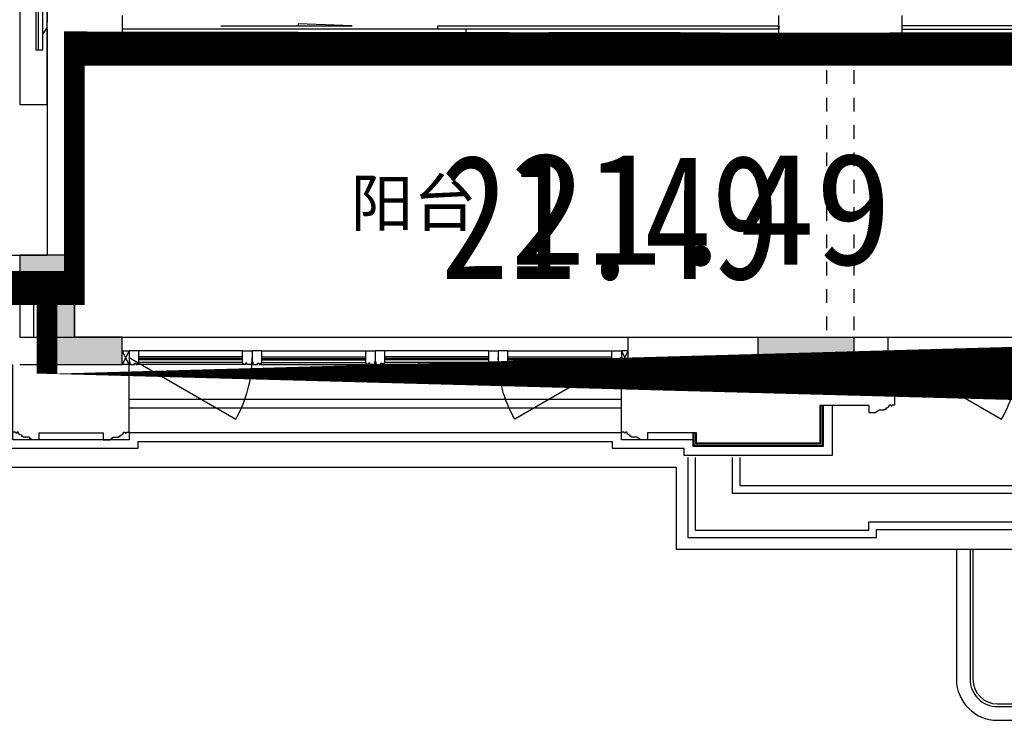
# Model space of a CAD drawing. Header units: millimetres. Extents: x 296296 to 297283, y 219875 to 220035.
# Tile 68 of 256: x 296694.68 to 296701.88, y 220007.22 to 220012.34. Entities that reach past the tile are written whole.
import ezdxf

# ---------------------------------------------------------------- set-up
doc = ezdxf.new("R2010")
doc.units = ezdxf.units.MM
doc.linetypes.add('-DASH', pattern=[0.35, 0.25, -0.1])
doc.linetypes.add('185洋房-中间套（报建版）-旧规$0$DASH', pattern=[0.35, 0.25, -0.1])
doc.layers.add('$面积结果', color=7, linetype='Continuous')
doc.layers.add('面积-住宅半面积', color=1, linetype='Continuous')
doc.layers.add('面积-计容-住宅-0.5', color=1, linetype='Continuous', lineweight=0)
doc.layers.add('面积-计容-住宅-1', color=1, linetype='Continuous', lineweight=0)
doc.styles.add('dw', font='simhei.ttf')
doc.styles.get("Standard").update_dxf_attribs({"font": 'arial.ttf'})

# ---------------------------------------------------------------- blocks, each defined once
blk = doc.blocks.new('wy53eu64i765i57i78i')
blk.add_hatch(color=253).paths.add_polyline_path([(988974.8551656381, 180258.4376814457), (988974.8551656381, 180058.4376814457), (989174.8551656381, 180058.4376814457), (989174.8551656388, 179458.4376814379), (989724.8551645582, 179458.4376814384), (989724.855164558, 179658.4376814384), (989374.8551656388, 179658.4376814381), (989374.8551656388, 180258.4376814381)])
blk.add_hatch(color=253).paths.add_polyline_path([(995074.8548267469, 179658.4373898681), (995074.8548267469, 179258.4373898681), (994374.8548267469, 179258.4373898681), (994374.8548267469, 179658.4373898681)], flags=0)
at = {"color": 253}
for points in [[(988974.8551656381, 180258.4376814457), (988974.8551656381, 180058.4376814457), (989174.8551656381, 180058.4376814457), (989174.8551656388, 179458.4376814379), (989724.8551645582, 179458.4376814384), (989724.855164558, 179658.4376814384), (989374.8551656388, 179658.4376814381), (989374.8551656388, 180258.4376814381)], [(995074.8548267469, 179658.4373898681), (995074.8548267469, 179258.4373898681), (994374.8548267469, 179258.4373898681), (994374.8548267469, 179658.4373898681), (995074.8548267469, 179658.4373898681)]]:
    blk.add_lwpolyline(points, close=True, dxfattribs=at)
blk = doc.blocks.new('sayea5yuteaytuytrauyt')
h = blk.add_hatch()
h.set_pattern_fill('钢筋混凝土', color=253, scale=100)
h.set_pattern_definition([(45, (0, 0), (-176.7766952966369, 176.7766952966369), []), (49.99999999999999, (0, 0), (717.2601826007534, -62.75213498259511), [75, -825]), (355, (0, 0), (-138.751333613, 752.1921337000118), [60, -660]), (100.4514, (59.77168, -5.22934), (578.5093817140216, 689.4395420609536), [63.74019000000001, -701.142112]), (46.1842, (0, 200), (1067.241048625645, -165.5190143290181), [112.5, -1237.5]), (96.63560000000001, (88.936745, 186.206693), (934.6627055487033, 974.1178709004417), [95.610288, -1051.713]), (351.1842, (0, 200), (934.6619451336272, 974.1186009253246), [90, -990]), (21, (100, 150), (596.9070521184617, -402.6188906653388), [75, -825]), (326.0000000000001, (100, 150), (243.3153319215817, 725.150045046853), [60, -660]), (71.4514, (149.742233, 116.448394), (840.22262858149, 322.5304967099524), [63.74019000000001, -701.142112]), (37.5, (0, 0), (12.15985531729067, 332.8938538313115), [0, -652, 0, -670, 0, -662.5]), (7.5, (0, 0), (263.0695374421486, 394.4117118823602), [0, -382, 0, -637, 0, -252.5]), (327.5, (-223, 0), (533.822436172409, -22.55487173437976), [0, -250, 0, -780, 0, -1035]), (317.5, (-323, 0), (583.1861693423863, 100.1049823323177), [0, -325, 0, -518, 0, -735])])
h.paths.add_polyline_path([(1007424.854593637, 89058.43775986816), (1007424.854593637, 87258.43856486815), (1007174.854593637, 87258.43856486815), (1007174.854593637, 89058.43775986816)])
h.paths.add_polyline_path([(1021574.855280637, 89058.43775986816), (1021574.855280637, 87258.43856486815), (1021324.855280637, 87258.43856486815), (1021324.855280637, 89058.43775986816)])
h.paths.add_polyline_path([(989374.8548266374, 89058.43775186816), (989374.8548266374, 87258.43815686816), (989124.8548266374, 87258.43815686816), (989124.8548266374, 89058.43775186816)])
h.paths.add_polyline_path([(1039624.855051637, 89058.43775186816), (1039624.855051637, 87258.43815686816), (1039374.855051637, 87258.43815686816), (1039374.855051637, 89058.43775186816)])
h.paths.add_polyline_path([(1014474.854936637, 87858.43815686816), (1014474.854936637, 84858.43816086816), (1014274.854936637, 84858.43816086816), (1014274.854936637, 87858.43815686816)])
h.paths.add_polyline_path([(1044574.854944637, 92958.43692786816), (1044574.854944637, 91158.43691286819), (1044374.854944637, 91158.43691286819), (1044374.854944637, 92758.43691286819), (1044074.854822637, 92758.43691286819), (1044074.854822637, 92958.43691286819)])
h.paths.add_polyline_path([(984374.8549336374, 92758.43691286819), (984374.8549336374, 91158.43691286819), (984174.8549336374, 91158.43691286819), (984174.8548116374, 92958.43691286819), (984674.8550556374, 92958.43691286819), (984674.8550556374, 92758.43691286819)])
h.paths.add_polyline_path([(1027974.850721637, 92758.43691286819), (1027974.850721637, 91258.40206186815), (1027774.850721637, 91258.40206186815), (1027774.850721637, 92958.43691286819), (1028324.850721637, 92958.43691286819), (1028324.850721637, 92758.43691286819)])
h.paths.add_polyline_path([(1000974.859155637, 92958.43691286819), (1000974.859155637, 91258.40206186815), (1000774.859155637, 91258.40206186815), (1000774.859155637, 92758.43691286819), (1000424.859155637, 92758.43691286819), (1000424.859155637, 92958.43691286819)])
h.paths.add_polyline_path([(1033174.859613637, 92958.43691286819), (1033174.859613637, 91258.40205786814), (1032974.859613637, 91258.40205786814), (1032974.859613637, 92758.43691286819), (1032624.859613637, 92758.43691286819), (1032624.859613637, 92958.43691286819)])
h.paths.add_polyline_path([(995774.8502636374, 92758.43691286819), (995774.8502636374, 91258.40205786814), (995574.8502636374, 91258.40205786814), (995574.8502636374, 92958.43691286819), (996124.8502636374, 92958.43691286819), (996124.8502636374, 92758.43691286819)])
h.paths.add_polyline_path([(1014874.854936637, 80258.43772586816), (1014874.854936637, 80058.43772586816), (1014274.854936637, 80058.43772586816), (1014274.854936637, 81858.43772586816), (1014474.854936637, 81858.43772586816), (1014474.854936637, 80258.43772586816)])
h.paths.add_polyline_path([(1046674.855165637, 92358.43775186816), (1046674.855165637, 90658.43777086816), (1046474.855165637, 90658.43777086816), (1046474.855165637, 92158.43775186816), (1046024.855051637, 92158.43775186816), (1046024.855051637, 92358.43775186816)])
h.paths.add_polyline_path([(982274.8547116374, 92158.43775186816), (982274.8547116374, 90658.43777086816), (982074.8547116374, 90658.43777086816), (982074.8547116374, 92358.43775186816), (982724.8548266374, 92358.43775186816), (982724.8548266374, 92158.43775186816)])
h.paths.add_polyline_path([(1042874.855566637, 80058.43772586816), (1042874.855604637, 79458.43791586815), (1042074.855596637, 79458.43791586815), (1042074.855596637, 79658.43791586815), (1042674.855566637, 79658.43791586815), (1042674.855528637, 80258.43772586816), (1043624.855539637, 80258.43772586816), (1043624.855539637, 80058.43772586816)])
h.paths.add_polyline_path([(1010674.855341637, 80058.43772586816), (1010674.855379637, 79458.43791586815), (1009874.855367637, 79458.43791586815), (1009874.855367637, 79658.43791586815), (1010474.855341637, 79658.43791586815), (1010474.855303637, 80258.43772586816), (1011424.855310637, 80258.43772586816), (1011424.855310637, 80058.43772586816)])
h.paths.add_polyline_path([(1018874.854505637, 79658.43791586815), (1018874.854505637, 79458.43791586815), (1018074.854498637, 79458.43791586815), (1018074.854536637, 80058.43772586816), (1017324.854563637, 80058.43772586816), (1017324.854563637, 80258.43772586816), (1018274.854536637, 80258.43773286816), (1018274.854536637, 79658.43791586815)])
h.paths.add_polyline_path([(986674.8542806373, 79658.43791586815), (986674.8542806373, 79458.43791586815), (985874.8542736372, 79458.43791586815), (985874.8543116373, 80058.43772586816), (985124.8543376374, 80058.43772586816), (985124.8543376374, 80258.43772586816), (986074.8543116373, 80258.43773286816), (986074.8543116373, 79658.43791586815)])
h.paths.add_polyline_path([(1016574.855280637, 92758.43691286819), (1016574.855280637, 91158.43691286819), (1016374.855280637, 91158.43691286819), (1016374.855280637, 92158.43775186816), (1016074.855051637, 92158.43775186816), (1016074.855051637, 92358.43775186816), (1016374.855280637, 92358.43775186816), (1016374.855280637, 92958.43691286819), (1016874.855280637, 92958.43691286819), (1016874.855280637, 92758.43691286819)])
h.paths.add_polyline_path([(1012374.854593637, 92158.43775186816), (1012374.854593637, 91158.43691286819), (1012174.854593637, 91158.43691286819), (1012174.854593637, 92758.43691286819), (1011874.854593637, 92758.43691286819), (1011874.854593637, 92958.43691286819), (1012374.854593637, 92958.43691286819), (1012374.854593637, 92358.43775186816), (1012674.854826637, 92358.43775186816), (1012674.854826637, 92158.43775186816)])
h.paths.add_polyline_path([(1031699.854631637, 87258.43614286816), (1031699.854631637, 86658.43778686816), (1029249.854215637, 86658.43778686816), (1029249.854215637, 87258.43614286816), (1029449.854215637, 87258.43614286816), (1029449.854215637, 86858.43778286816), (1031499.854631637, 86858.43778286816), (1031499.854631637, 87258.43614286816)])
h.paths.add_polyline_path([(999499.8556616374, 87258.43614286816), (999499.8556616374, 86658.43778686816), (997049.8552426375, 86658.43778686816), (997049.8552426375, 87258.43614286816), (997249.8552426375, 87258.43614286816), (997249.8552426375, 86858.43778286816), (999299.8556616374, 86858.43778286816), (999299.8556616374, 87258.43614286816)])
h.paths.add_polyline_path([(1029449.854215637, 89158.43772886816), (1029449.854215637, 88743.43829786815), (1029249.854215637, 88743.43829786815), (1029249.854215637, 89358.43772886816), (1031699.854631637, 89358.43772886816), (1031699.854631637, 88743.43913286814), (1031499.854631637, 88743.43913286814), (1031499.854631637, 89158.43772886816)])
h.paths.add_polyline_path([(999499.8556616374, 89358.43772886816), (999499.8556616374, 88743.43829786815), (999299.8556616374, 88743.43829786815), (999299.8556616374, 89158.43772886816), (997249.8552426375, 89158.43772886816), (997249.8552426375, 88743.43913286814), (997049.8552426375, 88743.43913286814), (997049.8552426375, 89358.43772886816)])
h.paths.add_polyline_path([(1026174.845110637, 92958.43691286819), (1026174.845110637, 90058.43717586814), (1025974.845110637, 90058.43717586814), (1025974.845110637, 92758.43691286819), (1025574.850809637, 92758.43691286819), (1025574.850809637, 92958.43691286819)])
h.paths.add_polyline_path([(1002774.864763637, 92758.43691286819), (1002774.864763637, 90058.43717586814), (1002574.864763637, 90058.43717586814), (1002574.864763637, 92958.43691286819), (1003174.859068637, 92958.43691286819), (1003174.859068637, 92758.43691286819)])
h.paths.add_polyline_path([(993974.8547306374, 92958.43691686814), (993974.8547306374, 90058.44779286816), (993774.8547306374, 90058.44779286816), (993774.8547306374, 92758.43691286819), (993374.8515306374, 92758.43691286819), (993374.8515306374, 92958.43691286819)])
h.paths.add_polyline_path([(1034974.855142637, 92758.43691286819), (1034974.855142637, 90058.44779286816), (1034774.855142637, 90058.44779286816), (1034774.855142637, 92958.43691686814), (1035374.858343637, 92958.43691286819), (1035374.858343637, 92758.43691286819)])
h.paths.add_polyline_path([(1046674.855165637, 83408.43776386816), (1046674.855165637, 80058.43772586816), (1046074.855165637, 80058.43772586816), (1046074.855165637, 80258.43772586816), (1046474.855165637, 80258.43772586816), (1046474.855165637, 83408.43776386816)])
h.paths.add_polyline_path([(982674.8547116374, 80258.43772586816), (982674.8547116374, 80058.43772586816), (982074.8547116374, 80058.43772586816), (982074.8547116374, 83408.43776386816), (982274.8547116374, 83408.43776386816), (982274.8547116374, 80258.43772586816)])
h.paths.add_polyline_path([(1001674.854280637, 89358.43772886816), (1001674.854280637, 86658.43778686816), (1001474.854280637, 86658.43778686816), (1001474.854280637, 89158.43772886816), (1000774.859155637, 89158.43772886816), (1000774.859155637, 89358.43772886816)])
h.paths.add_polyline_path([(1027274.855596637, 89158.43772886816), (1027274.855596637, 86658.43778686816), (1027074.855596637, 86658.43778686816), (1027074.855596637, 89358.43772886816), (1027974.850721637, 89358.43772886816), (1027974.850721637, 89158.43772886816)])
h.paths.add_polyline_path([(995074.8548266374, 89158.43772886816), (995074.8548266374, 86658.43778686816), (994874.8548266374, 86658.43778686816), (994874.8548266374, 89358.43772886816), (995774.8502636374, 89358.43772886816), (995774.8502636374, 89158.43772886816)])
h.paths.add_polyline_path([(1033874.855051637, 89358.43772886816), (1033874.855051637, 86658.43778686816), (1033674.855051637, 86658.43778686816), (1033674.855051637, 89158.43772886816), (1032974.859613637, 89158.43772886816), (1032974.859613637, 89358.43772886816)])
h.paths.add_polyline_path([(989374.8548266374, 92958.43691286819), (989374.8548266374, 92158.43691286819), (988974.8548266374, 92158.43691286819), (988974.8548266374, 92958.43691286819)])
h.paths.add_polyline_path([(1007574.854593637, 92958.43691286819), (1007574.854593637, 92158.43691286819), (1007174.854593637, 92158.43691286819), (1007174.854593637, 92958.43691286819)])
h.paths.add_polyline_path([(995074.8548266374, 79658.43738986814), (995074.8548266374, 79258.43738986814), (994374.8548266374, 79258.43738986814), (994374.8548266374, 79658.43738986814)])
h.paths.add_polyline_path([(1002174.854280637, 79658.43738986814), (1002174.854280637, 79258.43738986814), (1001474.854280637, 79258.43738986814), (1001474.854280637, 79658.43738986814)])
h.paths.add_polyline_path([(1027274.855596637, 79658.43738986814), (1027274.855596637, 79258.43738986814), (1026574.855596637, 79258.43738986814), (1026574.855596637, 79658.43738986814)])
h.paths.add_polyline_path([(1034374.855051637, 79658.43738986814), (1034374.855051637, 79258.43738986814), (1033674.855051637, 79258.43738986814), (1033674.855051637, 79658.43738986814)])
h.paths.add_polyline_path([(1039774.855051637, 92958.43691286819), (1039774.855051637, 92158.43691286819), (1039374.855051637, 92158.43691286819), (1039374.855051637, 92958.43691286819)])
h.paths.add_polyline_path([(1021574.855280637, 92958.43691286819), (1021574.855280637, 92158.43691286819), (1021174.855280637, 92158.43691286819), (1021174.855280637, 92958.43691286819)])
at = {"color": 253}
blk.add_lwpolyline([(1027274.855596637, 79658.43738986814), (1027274.855596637, 79258.43738986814), (1026574.855596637, 79258.43738986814), (1026574.855596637, 79658.43738986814), (1027274.855596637, 79658.43738986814)], close=True, dxfattribs=at)
blk = doc.blocks.new('4uyh5uj6kj67j75rykjtuk7tsik76ykj')
at = {"color": 253}
blk.add_text('阳台', height=337.5886524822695, dxfattribs=at).set_placement((848594.5, 422470.5))
blk = doc.blocks.new('*U1064')
at = {"color": 253}
blk.add_lwpolyline([(0, 10), (0, -40), (50.00000000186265, -40), (50.00000000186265, -37), (57.00000000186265, -37), (57.00000000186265, -34.0000000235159), (60.00000000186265, -34.0000000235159, 0.4142135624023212), (67.00000000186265, -27.0000000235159), (67.00000000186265, -24.0000000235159), (74.00000000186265, -24.0000000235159), (74.00000000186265, -21.0000000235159), (115.0000009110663, -21.00000039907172), (115.0000008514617, -16.00000011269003), (125.000000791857, -15.99999999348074), (125.0000006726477, -6.000000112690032), (130.0000015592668, -6.000000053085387, 0.4039906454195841), (150.0000010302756, 14.99999982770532), (160.0000006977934, 14.99999974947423), (160.0000006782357, 12.49999989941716, 0.9999999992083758), (170.0000008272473, 12.49999985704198), (170.0000008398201, 14.99999980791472), (190.0000014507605, 14.99999980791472), (190.0000014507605, 509.9999806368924)], format="xyb", dxfattribs=at)
blk = doc.blocks.new('*U1066')
at = {"color": 253}
blk.add_lwpolyline([(0, 10), (0, -40), (50.00000000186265, -40), (50.00000000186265, -37), (57.00000000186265, -37), (57.00000000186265, -34.0000000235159), (60.00000000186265, -34.0000000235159, 0.4142135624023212), (67.00000000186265, -27.0000000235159), (67.00000000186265, -24.0000000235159), (74.00000000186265, -24.0000000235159), (74.00000000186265, -21.0000000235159), (115.0000009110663, -21.00000039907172), (115.0000008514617, -16.00000011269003), (125.000000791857, -15.99999999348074), (125.0000006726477, -6.000000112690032), (130.0000015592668, -6.000000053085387, 0.4039906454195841), (150.0000010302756, 14.99999982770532), (160.0000006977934, 14.99999974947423), (160.0000006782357, 12.49999989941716, 0.9999999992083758), (170.0000008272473, 12.49999985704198), (170.0000008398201, 14.99999980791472), (190.0000014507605, 14.99999980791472), (190.0000014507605, 309.9999810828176)], format="xyb", dxfattribs=at)
blk = doc.blocks.new('*U1069')
at = {"color": 253}
for points in [[(7970.00000050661, 814.9999839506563), (7970.00000050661, 899.9999839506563), (7900.00000050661, 899.9999839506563), (7900.00000050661, 819.9999839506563), (7905.00000050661, 819.9999839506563), (7905.00000050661, 799.9999839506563), (7940.00000050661, 799.9999839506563), (7940.00000050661, 809.9999839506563), (7950.00000050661, 809.9999839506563), (7950.00000050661, 799.9999839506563), (7960.00000050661, 799.9999839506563)], [(8730.00000050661, 814.9999839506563), (8730.00000050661, 899.9999839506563), (8800.00000050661, 899.9999839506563), (8800.00000050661, 819.9999839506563), (8795.00000050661, 819.9999839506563), (8795.00000050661, 799.9999839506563), (8760.00000050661, 799.9999839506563), (8760.00000050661, 809.9999839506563), (8750.00000050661, 809.9999839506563), (8750.00000050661, 799.9999839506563), (8740.00000050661, 799.9999839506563)]]:
    blk.add_lwpolyline(points, close=True, dxfattribs=at)
for points in [[(7970.00000050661, 899.9999839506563), (8730.00000050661, 899.9999839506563)], [(7960.00000050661, 799.9999839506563), (8740.00000050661, 799.9999839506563)], [(7970.00000050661, 854.9999839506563), (8730.00000050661, 854.9999839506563)], [(7970.00000050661, 844.9999839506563), (8730.00000050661, 844.9999839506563)], [(7970.00000050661, 834.9999839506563), (8730.00000050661, 834.9999839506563)], [(7970.00000050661, 814.9999839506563), (8730.00000050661, 814.9999839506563)]]:
    blk.add_lwpolyline(points, dxfattribs=at)
blk = doc.blocks.new('185洋房外包（2F南入）-中间(报建版）$0$seyesryhertyheryetrye')
at = {"color": 253}
blk.add_lwpolyline([(22072.70269624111, 23949.57976469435), (22022.70269624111, 23949.57976469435), (22022.70269624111, 23849.57976469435), (22072.70269624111, 23849.57976469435)], close=True, dxfattribs=at)
for points in [[(22022.70269624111, 23849.57976469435), (22072.70269624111, 23949.57976469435)], [(22022.70269624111, 23949.57976469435), (22072.70269732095, 23849.57976468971)]]:
    blk.add_lwpolyline(points, dxfattribs=at)
blk = doc.blocks.new('*U1079')
at = {"color": 253}
for points in [[(27782.70269778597, 23874.57977569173), (27782.70269778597, 24239.57977569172), (28862.70269778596, 24239.57977569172), (28862.70269778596, 24189.57973799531)], [(27847.70269778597, 23874.57977569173), (27847.70269778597, 24174.57977569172), (28797.70269778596, 24174.57977569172), (28797.70269778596, 24074.57977569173)], [(27852.70269778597, 23874.57977569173), (27852.70269778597, 24169.57977569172), (28792.70269778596, 24169.57977569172), (28792.70269778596, 24074.57977569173)], [(27855.20269778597, 23874.57977569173), (27855.20269778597, 24167.07977569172), (28790.20269778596, 24167.07977569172), (28790.20269778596, 24074.57977569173)], [(27867.70269778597, 23874.57977569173), (27867.70269778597, 24154.57977569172), (28777.70269778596, 24154.57977569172), (28777.70269778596, 24074.57977569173)], [(27872.70269778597, 23874.57977569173), (27872.70269778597, 24149.57977569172), (28772.70269778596, 24149.57977569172), (28772.70269778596, 24074.57977569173)]]:
    blk.add_lwpolyline(points, dxfattribs=at)
blk = doc.blocks.new('185洋房外包（2F南入）-中间(报建版）')
at = {"color": 253, "linetype": 'Continuous'}
for p, q in [((16757.3640735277, 10549.57977558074), (14857.3640735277, 10549.5797755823)), ((14857.36407352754, 10349.5797755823), (14857.3640735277, 10549.5797755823)), ((16757.36407352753, 10349.57977558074), (16757.3640735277, 10549.57977558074)), ((21207.36407352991, 10549.57977557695), (20457.3640735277, 10549.57977557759)), ((20457.36407352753, 10349.57977557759), (20457.3640735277, 10549.57977557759)), ((16757.36407352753, 10349.57977558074), (14857.36407352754, 10349.5797755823)), ((21207.36407352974, 10349.57977557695), (20457.36407352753, 10349.57977557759))]:
    blk.add_line(p, q, dxfattribs=at)
at = {"color": 253}
for points in [[(14857.36407352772, 10549.57977558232), (13857.36407352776, 10549.5797755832)], [(20457.3640735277, 10549.57977557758), (16757.36407352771, 10549.57977558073)], [(16807.36406885, 10094.57980257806), (20407.36406884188, 10094.57980257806)], [(14997.36407029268, 10049.57976488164), (15357.36407029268, 10049.57976488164), (15357.3640702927, 9774.579764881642), (16257.3640702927, 9774.579764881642), (16257.36407029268, 9849.579764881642), (16617.36407029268, 9849.579764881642)], [(16807.36406885, 10029.57980257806), (20407.36406884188, 10029.57980257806)], [(16282.36406739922, 9799.579802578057), (16807.36406884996, 9799.579802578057), (16807.36406884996, 9849.579802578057), (20407.36406884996, 9849.579802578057), (20407.36406884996, 9799.579802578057), (21257.36406884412, 9799.579802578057), (21257.36406884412, 9849.579802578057), (23057.36406884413, 9849.579802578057), (23057.36406884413, 9799.579802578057), (23582.36407029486, 9799.579802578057)], [(21067.36406740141, 9849.579765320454), (20597.36407029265, 9849.579765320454)], [(16347.36406739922, 9734.579802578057), (16872.36406884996, 9734.579802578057), (16872.36406884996, 9784.579802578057), (20342.36406884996, 9784.579802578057), (20342.36406884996, 9734.579802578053), (21322.36406884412, 9734.579802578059), (21322.36406884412, 9784.579802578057), (22992.36406884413, 9784.579802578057), (22992.36406884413, 9734.579802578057), (23517.36407029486, 9734.579802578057)], [(16322.36407029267, 9669.57976488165), (16322.36407029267, 9084.57976488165), (14942.36407029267, 9084.57976488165), (14942.36407029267, 9144.579764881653), (11907.36403493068, 9144.579764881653)], [(16267.36407029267, 9669.57976488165), (16267.36407029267, 9139.57976488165), (14997.36407029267, 9139.57976488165), (14997.36407029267, 9199.579764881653), (11907.36403493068, 9199.579764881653)], [(15997.36407029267, 9669.57976488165), (15997.36407029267, 9409.579764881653), (11907.36403493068, 9409.579764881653)], [(15942.36407029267, 9669.57976488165), (15942.36407029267, 9464.579764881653), (11907.36403493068, 9464.579764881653)], [(28007.36406885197, 9599.579765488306), (16407.36407029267, 9599.579764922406), (16407.36407029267, 8999.57976488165), (11907.36403493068, 8999.57976488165)]]:
    blk.add_lwpolyline(points, dxfattribs=at)
for points in [[(14807.36407436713, 10399.57972241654), (14027.94121096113, 9949.57972241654, -0.1316524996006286), (13907.36407436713, 10399.5797295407)], [(16807.36407268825, 10399.57972241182), (17586.78693609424, 9949.579722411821, 0.1316524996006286), (17707.36407268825, 10399.57972953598)], [(20407.36407436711, 10399.57972241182), (19627.94121096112, 9949.579722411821, -0.1316524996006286), (19507.36407436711, 10399.57972953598)], [(14357.36406884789, 8999.579764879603), (14357.36406884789, 8049.579764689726, -0.414213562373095), (14057.36406884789, 7749.579764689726), (11907.36406884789, 7749.579764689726)], [(14257.36406884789, 8999.579764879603), (14257.36406884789, 8049.579764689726, -0.4142135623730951), (14057.36406884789, 7849.579764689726), (11907.36406884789, 7849.579764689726)], [(14237.36406884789, 8999.579764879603), (14237.36406884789, 8049.579764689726, -0.4142135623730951), (14057.36406884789, 7869.579764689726), (11907.36406884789, 7869.579764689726)]]:
    blk.add_lwpolyline(points, format="xyb", dxfattribs=at)
for name, p in [('*U1069', (6007.364073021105, 9549.579791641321)), ('185洋房外包（2F南入）-中间(报建版）$0$seyesryhertyheryetrye', (-7215.338622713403, -13499.99998910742)), ('*U1069', (9807.36407302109, 9549.579791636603)), ('*U1069', (11607.36407302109, 9549.579791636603)), ('185洋房外包（2F南入）-中间(报建版）$0$seyesryhertyheryetrye', (-1615.338622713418, -13499.99998911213)), ('*U1064', (16617.36406739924, 9839.579784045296)), ('*U1064', (21067.36406740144, 9839.579784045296))]:
    blk.add_blockref(name, p, dxfattribs=at)
at = {"color": 253, "xscale": -1}
for name, p in [('185洋房外包（2F南入）-中间(报建版）$0$seyesryhertyheryetrye', (38830.06676976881, -13499.99998911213)), ('*U1069', (25607.3640740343, 9549.579791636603)), ('*U1069', (27407.3640740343, 9549.579791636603)), ('*U1066', (14997.36407029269, 10039.57978360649)), ('*U1064', (20597.36407029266, 9839.579784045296))]:
    blk.add_blockref(name, p, dxfattribs=at)
at = {"color": 253, "xscale": -1, "rotation": 180}
blk.add_blockref('*U1079', (-12515.3386274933, 33924.15954057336), dxfattribs=at)
blk = doc.blocks.new('*U1185')
at = {"color": 253}
for p, q in [((81.74266609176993, 1227.285564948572), (31.14089684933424, 1227.28556510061)), ((31.14089620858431, 1109.991018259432), (31.14089684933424, 1227.28556510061)), ((64.69396885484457, 1227.285564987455), (64.69396468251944, 227.2593740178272)), ((81.74266609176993, 1227.285564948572), (81.7426618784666, 227.2593739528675)), ((-3.98270785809e-05, 1063.073199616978), (31.14089619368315, 1109.991018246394)), ((31.14089324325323, 344.5539209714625), (31.14089620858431, 1109.991018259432)), ((-4.22820448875e-05, 391.4717398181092), (-3.98270785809e-05, 1063.073199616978)), ((-4.22820448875e-05, 391.4717398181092), (31.14089324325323, 344.5539209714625)), ((31.1408926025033, 227.259374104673), (31.1408932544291, 344.5539209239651)), ((81.7426618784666, 227.2593739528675), (31.1408926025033, 227.259374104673))]:
    blk.add_line(p, q, dxfattribs=at)
blk.add_lwpolyline([(199.9999588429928, -172.7275289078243), (-4.11570072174e-05, -172.7275289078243), (-4.0790066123e-05, 1627.272469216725), (199.9999588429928, 1627.272469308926)], close=True, dxfattribs=at)
blk = doc.blocks.new('185洋房-中间套（报建版）-旧规$0$洋房户型$0$$DORLIB2D$00000131')
at = {"color": 253, "lineweight": -2}
for p, q in [((0.1499999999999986, 0.125), (0.2319490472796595, 0.1972603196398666)), ((0.2319490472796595, 0.1972603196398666), (0.2319490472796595, 0.125)), ((-0.5000000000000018, 0.125), (-0.5000000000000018, 0)), ((0.0192439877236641, 0.125), (-0.5000000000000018, 0.125)), ((0.0192439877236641, 0), (0.0192439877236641, 0.125)), ((0.3499999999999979, 0.125), (0.1499999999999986, 0.125)), ((-0.5000000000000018, 0), (0.0192439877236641, 0)), ((-0.0239902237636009, 0), (0.4999999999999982, 0)), ((-0.0239902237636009, -0.125), (-0.0239902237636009, 0)), ((0.4999999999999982, 0), (0.4999999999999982, -0.125)), ((-0.3500000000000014, -0.125), (-0.1500000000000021, -0.125)), ((-0.2319490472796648, -0.1972603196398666), (-0.2319490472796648, -0.125)), ((-0.1500000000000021, -0.125), (-0.2319490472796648, -0.1972603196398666)), ((0.4999999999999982, -0.125), (-0.0239902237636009, -0.125))]:
    blk.add_line(p, q, dxfattribs=at)
blk = doc.blocks.new('185洋房-中间套（报建版）-旧规')
at = {"color": 253, "linetype": '185洋房-中间套（报建版）-旧规$0$DASH'}
for p, q in [((25199.99993213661, 5899.999979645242), (25199.99993213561, 2350.000000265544)), ((19299.99993213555, 2250.000000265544), (19299.99993213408, 100.0000002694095)), ((19499.99993213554, 2250.000000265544), (19499.99993213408, 100.0000002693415)), ((19499.99993213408, 100.0000002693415), (19299.99993213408, 100.0000002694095))]:
    blk.add_line(p, q, dxfattribs=at)
at = {"color": 253, "linetype": 'Continuous'}
for p, q in [((18949.99993213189, 2450.000000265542), (18949.99993213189, 2250.000000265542)), ((19849.99997074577, 2250.000000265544), (19849.99997074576, 2450.000000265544)), ((24649.99997074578, 2450.000000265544), (24649.99997074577, 2250.000000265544)), ((25199.99993213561, 2350.000000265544), (25199.99993213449, 700.0000002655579)), ((18949.99993213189, 2250.000000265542), (19299.99993213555, 2250.000000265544)), ((19499.99993213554, 2250.000000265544), (19849.99997074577, 2250.000000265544)), ((24649.99997074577, 2250.000000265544), (24999.99993213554, 2250.000000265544)), ((24999.99993213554, 2250.000000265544), (24999.99993213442, 600.0000002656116)), ((25399.99994148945, 700.0000002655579), (25199.99993213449, 700.0000002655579)), ((25399.99994148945, 700.0000002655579), (25399.99994148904, 100.0000002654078)), ((24999.99993213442, 600.000000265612), (24999.99993213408, 100.0000002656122)), ((25299.99994148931, 500.0000002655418), (25199.99993213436, 500.0000002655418)), ((25199.99993213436, 500.0000002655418), (25199.99993213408, 100.0000002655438)), ((25299.99994148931, 500.0000002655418), (25299.99994148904, 100.0000002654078)), ((25199.99993213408, 100.0000002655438), (24999.99993213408, 100.0000002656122)), ((25399.99994148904, 100.0000002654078), (25299.99994148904, 100.0000002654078))]:
    blk.add_line(p, q, dxfattribs=at)
at = {"color": 253}
blk.add_lwpolyline([(27699.99994148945, 700.000000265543), (25399.99994148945, 700.000000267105)], dxfattribs=at)
blk.add_blockref('*U1185', (25200.00001171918, 1972.727540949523), dxfattribs=at)
at = {"color": 253, "yscale": -200, "zscale": 200, "rotation": 180}
for p, xscale in [((17774.99993213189, 2350.000000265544), 2350), ((22249.99997074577, 2350.000000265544), -4800)]:
    blk.add_blockref('185洋房-中间套（报建版）-旧规$0$洋房户型$0$$DORLIB2D$00000131', p, dxfattribs=dict(at, xscale=xscale))

msp = doc.modelspace()

# ---------------------------------------------------------------- block references
at = {"yscale": 0.001, "zscale": 0.001}
for name, p, xscale in [('185洋房外包（2F南入）-中间(报建版）', (296715.8859680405, 219999.4666216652), -0.001), ('4uyh5uj6kj67j75rykjtuk7tsik76ykj', (295848.5037488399, 219588.3577637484), 0.001), ('wy53eu64i765i57i78i', (295705.7037488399, 219830.3577637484), 0.001), ('sayea5yuteaytuytrauyt', (295673.5037488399, 219930.3577637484), 0.001)]:
    msp.add_blockref(name, p, dxfattribs=dict(at, xscale=xscale))

# ---------------------------------------------------------------- next in the draw order: block references
at = {"xscale": -0.001, "yscale": 0.001, "zscale": 0.001}
msp.add_blockref('185洋房-中间套（报建版）-旧规', (296720.0786040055, 220009.9162014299), dxfattribs=at)

# ---------------------------------------------------------------- next in the draw order: linework, layer by layer
at = {"layer": '面积-计容-住宅-0.5', "color": 1, "linetype": '-DASH', "const_width": 0.15}
msp.add_lwpolyline([(296694.8786043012, 220010.4162014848), (296694.8786043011, 220010.4162014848), (296695.0786043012, 220010.4162014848), (296695.078604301, 220012.1662014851), (296703.9786043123, 220012.1662014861), (296703.9786043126, 220009.7662014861), (296694.8786043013, 220009.766201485), (296694.8786043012, 220010.4162014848)], close=True, dxfattribs=at)
at = {"layer": '面积-计容-住宅-1', "const_width": 0.15}
msp.add_lwpolyline([(296699.6785974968, 220020.9162018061), (296695.0786040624, 220020.9162014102), (296695.0786043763, 220022.0162014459), (296693.278604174, 220022.0162014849), (296693.2786044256, 220022.7162015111), (296689.8786044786, 220022.7162014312), (296689.8786044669, 220022.1162014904), (296687.8786043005, 220022.1162014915), (296687.8786042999, 220015.8162014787), (296687.8786043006, 220015.8162014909), (296687.8786043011, 220011.0162014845), (296691.5786043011, 220011.016201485), (296691.5786043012, 220010.4162014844), (296695.0786043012, 220010.4162014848), (296695.078604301, 220012.1662014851), (296700.5786043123, 220012.1662014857), (296700.5786043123, 220012.1662014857), (296703.9786043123, 220012.1662014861), (296703.9786043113, 220017.1162014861), (296700.6786043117, 220017.1162014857), (296700.6786043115, 220019.6162014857), (296701.3786043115, 220019.6162014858), (296701.3786043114, 220020.6162013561), (296699.6785974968, 220020.6162018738)], close=True, dxfattribs=at)

# ---------------------------------------------------------------- next in the draw order: texts
at = {"layer": '$面积结果', "color": 1, "style": 'dw'}
msp.add_text('21.49', height=0.820663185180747, dxfattribs=at).set_placement((296698.26248565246, 220010.5449429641))
at = {"layer": '面积-住宅半面积', "color": 1, "style": 'dw', "width": 0.7999999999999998}
msp.add_text('21.49', height=0.9100000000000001, dxfattribs=at).set_placement((296697.7565916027, 220010.4404096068))

doc.saveas('drawing.dxf')
